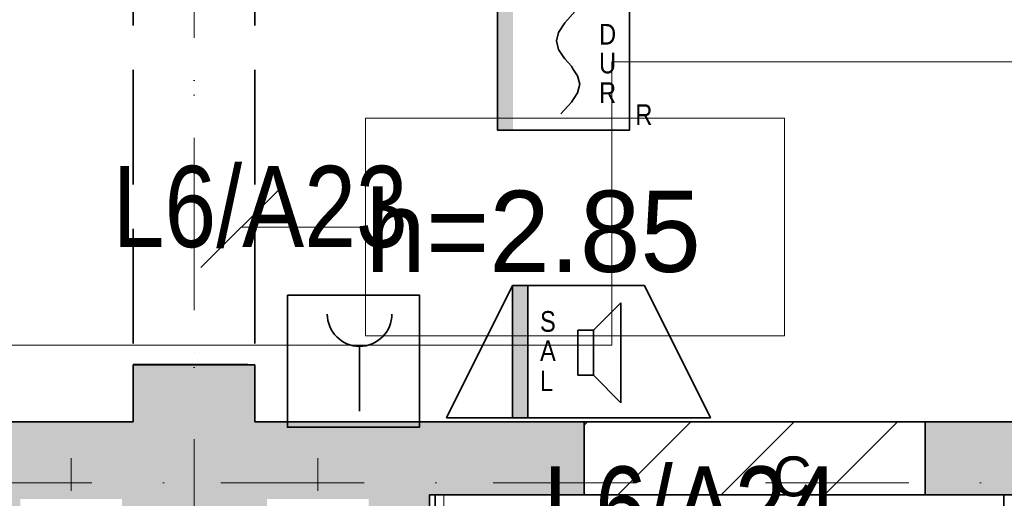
# Model space of a CAD drawing. Header units: millimetres. Extents: x 42175 to 97175, y 10092 to 468192.
# Tile 228 of 235: x 75991 to 78415, y 94240 to 95419. Entities that reach past the tile are written whole.
import ezdxf
from ezdxf.enums import TextEntityAlignment as Align

# ---------------------------------------------------------------- set-up
doc = ezdxf.new("R2010")
doc.units = ezdxf.units.MM
doc.linetypes.add('Krawędzie ukryte', pattern=[3.912222, 2.822222, -1.09])
doc.linetypes.add('Kropki i Kreski', pattern=[6.702778, 3.527778, -1.763889, 0, -1.411111])
for name, color, linetype, lineweight in [('!!!opis SSP', 1, 'Continuous', 18), ('Elementy SAP', 1, 'Continuous', 35), ('Linia SSP', 1, 'Continuous', 15)]:
    doc.layers.add(name, color=color, linetype=linetype, lineweight=lineweight)
for name, color, linetype in [('2D - Rysunki i Obrazki', 8, 'Continuous'), ('Instalacje - Went_Klim', 8, 'Continuous'), ('Konstrukcja - Belki', 8, 'Continuous'), ('Konstrukcja - Siatka mod', 8, 'Continuous'), ('Konstrukcja - Ściany działowe', 8, 'Continuous'), ('Konstrukcja - Ściany nośne wew..P', 8, 'Continuous'), ('Opisy - Etykiety', 8, 'Continuous'), ('PIONY INST', 8, 'Continuous'), ('Wnętrze - Umeblowanie', 8, 'Continuous')]:
    doc.layers.add(name, color=color, linetype=linetype)
doc.styles.get("Standard").update_dxf_attribs({"font": 'ARIALN.TTF'})
doc.styles.add('STYL_AUTOMATYCZNY_5', font='ARIALN.TTF')
doc.styles.add('STYL_AUTOMATYCZNY_8', font='ARIALN.TTF')

# ---------------------------------------------------------------- blocks, each defined once
blk = doc.blocks.new('ROP')
at = {"layer": 'Elementy SAP'}
blk.add_line((17.77, 19.91), (17.77, 3.98), dxfattribs=at)
blk.add_lwpolyline([(0, 32.51), (32.51, 32.51), (32.51, 0), (0, 0)], close=True, dxfattribs=at)
blk.add_arc((17.77, 27.87), 7.96, 180, 0, dxfattribs=at)
blk = doc.blocks.new('SAL')
h = blk.add_hatch(color=256)
h.set_gradient(color1=(255, 0, 0), color2=(255, 0, 0))
h.paths.add_polyline_path([(20.07, 0), (20.07, 32.51), (16.26, 32.51), (16.26, 0)])
for p, q in [((0, 0), (16.26, 32.51)), ((16.26, 32.51), (16.26, 0)), ((16.26, 32.51), (48.77, 32.51)), ((20.07, 0), (20.07, 32.51)), ((65.02, 0), (48.77, 32.51)), ((42.91, 28.31), (36.21, 21.51)), ((42.91, 3.66), (42.91, 28.31)), ((32.35, 21.51), (36.21, 21.51)), ((32.35, 10.46), (32.35, 21.51)), ((36.21, 21.51), (36.21, 10.46)), ((36.21, 10.46), (32.35, 10.46)), ((36.21, 10.46), (42.91, 3.66)), ((65.02, 0), (0, 0))]:
    blk.add_line(p, q)
for s, p in [('S', (23.04, 21.16)), ('A', (23.04, 13.93)), ('L', (23.04, 6.53))]:
    blk.add_text(s, height=5.08).set_placement(p)
blk = doc.blocks.new('DUR')
h = blk.add_hatch(color=256)
h.set_gradient(color1=(255, 0, 0), color2=(224, 0, 0), one_color=1, name='INVSPHERICAL')
h.paths.add_polyline_path([(3.81, 16.26), (3.81, 32.51), (0, 32.51), (0, 16.26)])
h.paths.add_polyline_path([(3.81, 0), (3.81, 16.26), (0, 16.26), (0, 0)])
at = {"linetype": 'Continuous'}
for p, q in [((16.56, 26.38), (19.11, 29.24)), ((15.03, 24.04), (16.56, 26.38)), ((14.52, 21.96), (15.03, 24.04)), ((15.03, 19.87), (14.52, 21.96)), ((16.17, 18.13), (15.03, 19.87)), ((16.56, 17.53), (16.17, 18.13)), ((17.37, 16.63), (16.56, 17.53)), ((17.37, 16.63), (18.18, 15.72)), ((18.18, 15.72), (18.57, 15.12)), ((18.57, 15.12), (19.71, 13.38)), ((19.71, 13.38), (20.23, 11.29)), ((20.23, 11.29), (19.71, 9.21)), ((19.71, 9.21), (18.18, 6.87)), ((18.18, 6.87), (15.63, 4.01))]:
    blk.add_line(p, q, dxfattribs=at)
blk.add_lwpolyline([(0, 32.51), (32.51, 32.51), (32.51, 0), (0, 0)], close=True)
for s, p in [('D', (25, 21.06)), ('U', (25, 13.96)), ('R', (25, 6.68)), ('R', (33.93, 1.27))]:
    blk.add_text(s, height=5.08).set_placement(p)

msp = doc.modelspace()

# ---------------------------------------------------------------- hatches: boundary and pattern name
at = {"layer": 'Konstrukcja - Ściany działowe', "linetype": 'Continuous', "lineweight": 13}
for points in [[(77380, 94248.9), (77380, 94428.9), (77000, 94428.9), (77000, 94248.9)], [(78220, 94248.9), (80390, 94248.9), (80390, 94428.9), (78220, 94428.9)]]:
    msp.add_hatch(color=8, dxfattribs=at).paths.add_polyline_path(points)
h = msp.add_hatch(dxfattribs=at)
h.set_pattern_fill('Bloczki_ceramiczne_0006', color=8, style=0, pattern_type=2)
h.set_pattern_definition([(45, (-175208.59, 378186.62), (-127.27922, 127.27922), [])])
h.paths.add_polyline_path([(77380, 94428.9), (77380, 94248.9), (78220, 94248.9), (78220, 94428.9)])
at = {"layer": 'Konstrukcja - Ściany nośne wew..P', "linetype": 'Continuous', "lineweight": 13}
msp.add_hatch(color=8, dxfattribs=at).paths.add_polyline_path([(76570, 94568.9), (76270, 94568.9), (76270, 94428.9), (76570, 94428.9)])
h = msp.add_hatch(color=8, dxfattribs=at)
h.paths.add_polyline_path([(76570, 94428.9), (75440, 94428.9), (75440, 93988.9), (76270, 93988.9), (76270, 94138.9), (76570, 94138.9)])
h.paths.add_polyline_path([(75671.2, 94118.9), (75671.2, 94238.9), (75791.2, 94238.9), (75791.2, 94118.9)], flags=0)
h.paths.add_polyline_path([(76242.4, 94118.9), (75992.4, 94118.9), (75992.4, 94238.9), (76242.4, 94238.9)], flags=0)
h = msp.add_hatch(color=8, dxfattribs=at)
h.paths.add_polyline_path([(76570, 94138.9), (76570, 94138.9), (76570, 93988.9), (77000, 93988.9), (77000, 94428.9), (76570, 94428.9)])
h.paths.add_polyline_path([(76600, 94238.9), (76850, 94238.9), (76850, 94118.9), (76600, 94118.9)], flags=0)

# ---------------------------------------------------------------- linework, layer by layer
at = {"color": 8, "linetype": 'Continuous', "lineweight": 35, "ltscale": 100, "flags": 128}
for points in [[(78220, 94428.9), (77380, 94428.9)], [(77380, 94248.9), (78220, 94248.9)]]:
    msp.add_lwpolyline(points, dxfattribs=at)
at = {"layer": 'Instalacje - Went_Klim', "color": 8, "linetype": 'Krawędzie ukryte', "lineweight": 35, "ltscale": 100, "flags": 128}
msp.add_lwpolyline([(77013.8, 94248.9), (78413.8, 94248.9), (78413.8, 93948.9), (77013.8, 93948.9)], close=True, dxfattribs=at)
at = {"layer": 'Konstrukcja - Belki', "color": 8, "linetype": 'Krawędzie ukryte', "lineweight": 35, "ltscale": 100}
for p, q in [((76270, 96468.9), (76270, 94569.5)), ((76570, 96468.9), (76570, 94569.5)), ((76270, 94569.5), (76570, 94569.5))]:
    msp.add_line(p, q, dxfattribs=at)
at = {"layer": 'Konstrukcja - Belki', "color": 8, "linetype": 'Kropki i Kreski', "lineweight": 13, "ltscale": 100}
msp.add_line((76420, 96468.9), (76420, 94569.5), dxfattribs=at)
at = {"layer": 'Konstrukcja - Siatka mod', "color": 8, "linetype": 'Kropki i Kreski', "lineweight": 13, "ltscale": 100}
for p, q in [((76420, 88000), (76420, 104964.8)), ((53022.5, 94278.9), (82467, 94278.9))]:
    msp.add_line(p, q, dxfattribs=at)
at = {"layer": 'Konstrukcja - Ściany działowe', "color": 8, "linetype": 'Continuous', "lineweight": 35, "ltscale": 100}
for p, q in [((77380, 94428.9), (77380, 94248.9)), ((78220, 94428.9), (78220, 94248.9))]:
    msp.add_line(p, q, dxfattribs=at)
at = {"layer": 'Konstrukcja - Ściany działowe', "color": 8, "linetype": 'Continuous', "lineweight": 35, "ltscale": 100, "flags": 128}
for points in [[(77380, 94428.9), (77000, 94428.9)], [(80390, 94428.9), (78220, 94428.9)], [(77000, 94248.9), (77380, 94248.9)], [(78220, 94248.9), (79115.4, 94248.9)]]:
    msp.add_lwpolyline(points, dxfattribs=at)
at = {"layer": 'Konstrukcja - Ściany nośne wew..P', "color": 8, "linetype": 'Continuous', "lineweight": 35, "ltscale": 100, "flags": 128}
for points in [[(76270, 94568.9), (76270, 94428.9)], [(76570, 94568.9), (76270, 94568.9)], [(76570, 94428.9), (76570, 94568.9)], [(76270, 94428.9), (75440, 94428.9)], [(77000, 94428.9), (76570, 94428.9)], [(77000, 93988.9), (77000, 94248.9)]]:
    msp.add_lwpolyline(points, dxfattribs=at)
at = {"layer": 'Linia SSP'}
for p, q in [((77448.8, 94617.4), (77448.8, 95315)), ((77448.8, 95315), (80039.9, 95315)), ((75349.1, 94617.4), (77448.8, 94617.4))]:
    msp.add_line(p, q, dxfattribs=at)
at = {"layer": 'Opisy - Etykiety', "color": 8, "linetype": 'Continuous', "lineweight": 20, "ltscale": 100}
for p, q in [((77873.4, 95176.6), (76842, 95176.6)), ((76842, 95176.6), (76842, 94640.2)), ((77873.4, 94640.2), (77873.4, 95176.6)), ((76637, 95008.4), (76437, 94808.4)), ((76537, 94908.4), (76842, 94908.4)), ((76842, 94640.2), (77873.4, 94640.2))]:
    msp.add_line(p, q, dxfattribs=at)
at = {"layer": 'PIONY INST', "color": 8, "linetype": 'Continuous', "lineweight": 0, "ltscale": 100}
for p, q in [((76117.4, 94258.9), (76117.4, 94338.9)), ((76725, 94258.9), (76725, 94338.9))]:
    msp.add_line(p, q, dxfattribs=at)
at = {"layer": 'Wnętrze - Umeblowanie', "color": 8, "linetype": 'Continuous', "lineweight": 13, "ltscale": 100, "flags": 128}
msp.add_lwpolyline([(77034.7, 94248.9), (79115.4, 94248.9), (79115.4, 93668.7), (77034.7, 93668.7)], close=True, dxfattribs=at)

# ---------------------------------------------------------------- block references
at = {"layer": 'Elementy SAP', "xscale": 10, "yscale": 10, "zscale": 10}
for name, p in [('DUR', (77167, 95147)), ('SAL', (77041.3, 94439)), ('ROP', (76649.8, 94415.5))]:
    msp.add_blockref(name, p, dxfattribs=at)

# ---------------------------------------------------------------- texts
at = {"layer": '!!!opis SSP'}
for s, p in [('L6/A23', (76582.9, 94958.9)), ('L6/A24', (77642.9, 94218.9))]:
    msp.add_text(s, height=200, dxfattribs=at).set_placement(p, align=Align.MIDDLE_CENTER)
at = {"layer": '2D - Rysunki i Obrazki', "color": 8, "linetype": 'Continuous', "lineweight": 35, "insert": (77892.4, 94243.8), "char_height": 98.407, "attachment_point": 8, "style": 'STYL_AUTOMATYCZNY_8'}
msp.add_mtext('\\A1;{\\pqc;\\fF1|b0|i0|c0|p0;\\W1.000000;C}', dxfattribs=at)
at = {"layer": 'Opisy - Etykiety', "color": 8, "linetype": 'Continuous', "lineweight": 20, "insert": (76842, 94896.4), "char_height": 200, "attachment_point": 4, "style": 'STYL_AUTOMATYCZNY_5'}
msp.add_mtext('\\A1;{\\pql;\\fGeneva|b0|i0|c0|p0;\\W1.000000;h=\\fGeneva CE|b0|i0|c0|p0;\\W1.000000;2.\\fGeneva CE|b0|i0|c0|p0;\\W1.000000;85}', dxfattribs=at)

doc.saveas('drawing.dxf')
